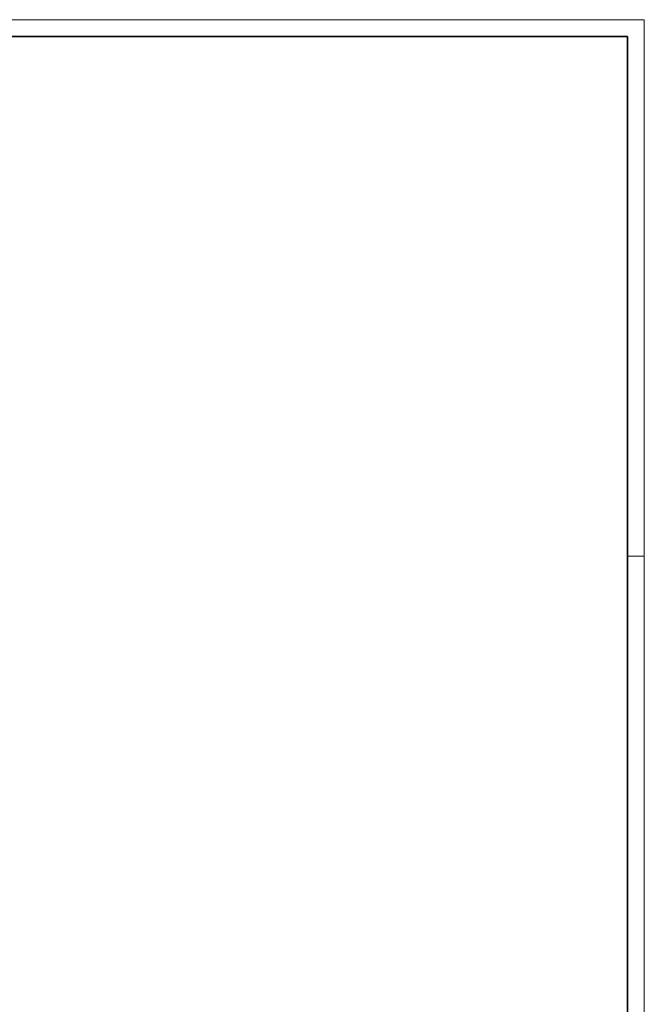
# Model space of a CAD drawing. Extents: x -620 to 300, y 62 to 1112.
# Tile 226 of 226: x 115 to 300, y 821 to 1112. Entities that reach past the tile are written whole.
import ezdxf
from ezdxf.lldxf.tags import DXFTag

# ---------------------------------------------------------------- set-up
doc = ezdxf.new("R2010")
doc.units = 0
doc.layers.add('iwb_Plankopf Rahmen', color=7, linetype='Continuous', lineweight=35)
tags = doc.linetypes.add('grob', pattern=[14, 3, -8, 3]).pattern_tags.tags
tags[8:9] = [DXFTag(74, 4), DXFTag(75, 0), DXFTag(340, '0'), DXFTag(46, 0.0), DXFTag(50, 0.0), DXFTag(44, 0.0), DXFTag(45, 0.0)]
tags[6:7] = [DXFTag(74, 4), DXFTag(75, 0), DXFTag(340, '0'), DXFTag(46, 0.0), DXFTag(50, 0.0), DXFTag(44, 0.0), DXFTag(45, 0.0)]
tags[4:5] = [DXFTag(74, 4), DXFTag(75, 0), DXFTag(340, '0'), DXFTag(46, 0.0), DXFTag(50, 0.0), DXFTag(44, 0.0), DXFTag(45, 0.0)]

msp = doc.modelspace()

# ---------------------------------------------------------------- linework, layer by layer
at = {"layer": 'iwb_Plankopf Rahmen', "color": 8, "linetype": 'grob', "lineweight": 5, "ltscale": 0.13, "true_color": 0x808080}
msp.add_line((300.35, 953.43), (295.35, 953.43), dxfattribs=at)
at = {"layer": 'iwb_Plankopf Rahmen', "color": 8, "lineweight": 13, "ltscale": 0.13, "true_color": 0x808080}
msp.add_lwpolyline([(300.35, 62.43), (-619.65, 62.43), (-619.65, 1112.43), (300.35, 1112.43), (300.35, 62.43)], close=True, dxfattribs=at)
at = {"layer": 'iwb_Plankopf Rahmen', "ltscale": 0.35}
msp.add_lwpolyline([(-599.65, 67.43), (-599.65, 1107.43), (295.35, 1107.43), (295.35, 67.43), (-599.65, 67.43)], close=True, dxfattribs=at)

doc.saveas('drawing.dxf')
